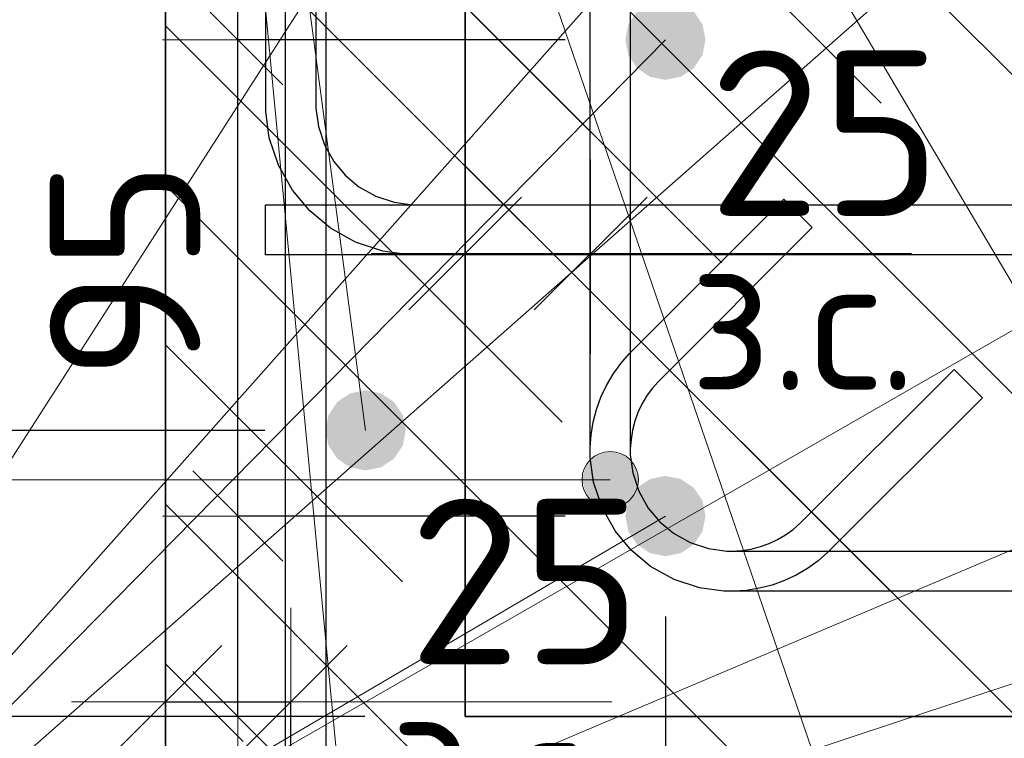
# Model space of a CAD drawing. Header units: metres. Extents: x -38 to 100, y -15 to 21.
# Tile 43 of 90: x 72.206 to 72.402, y 5.359 to 5.502. Entities that reach past the tile are written whole.
import ezdxf

# ---------------------------------------------------------------- set-up
doc = ezdxf.new("R2010")
doc.units = ezdxf.units.M
doc.header["$PDMODE"] = 65
for name, color, linetype, lineweight in [('XR$4$Арм.стержн. Хомут', 240, 'Continuous', 35), ('XR$4$Арм.стержн.горизонт. 1', 180, 'Continuous', 35), ('XR$4$Размерная линия (1)', 7, 'Continuous', 13), ('XR$4$Размерная линия_ общее', 7, 'Continuous', 13), ('XR$6$Арм. стержнями нижней зоны', 180, 'Continuous', 35), ('XR$6$Арм.стержн. Арматура края', 96, 'Continuous', 35), ('XR$6$Арм.стержн. Хомут', 240, 'Continuous', 35), ('XR$6$Арм.стержн.горизонт. 1', 180, 'Continuous', 35), ('XR$6$Размерная линия (1)', 7, 'Continuous', 13), ('XR$6$Размерная линия_ общее', 7, 'Continuous', 13)]:
    doc.layers.add(name, color=color, linetype=linetype, lineweight=lineweight)
doc.styles.add('ISOCPEUR', font='txt')
doc.dimstyles.new('DIMSTYLE_11', dxfattribs={"dimtxt": 0.033, "dimasz": 0.0375, "dimexe": 0, "dimexo": 0, "dimgap": 0.0165, "dimtad": 2, "dimdec": 0, "dimlfac": 1000, "dimrnd": 1, "dimzin": 12, "dimdsep": 46, "dimtxsty": 'ISOCPEUR', "dimblk1": 'ALL_ML_STRICH', "dimblk2": 'ALL_ML_STRICH', "dimsah": 1, "dimcen": 0, "dimclrd": 7, "dimclre": 256, "dimclrt": 7, "dimadec": 0, "dimazin": 0, "dimtfac": 1, "dimtdec": 0, "dimtix": 1, "dimtmove": 2, "dimatfit": 3, "dimfxl": 0, "dimtvp": 1.2, "dimtzin": 0, "dimlwd": 0, "dimlwe": -3, "dimarcsym": 0})
doc.dimstyles.new('DIMSTYLE_12', dxfattribs={"dimtxt": 0.03, "dimasz": 0.03, "dimexe": 0, "dimexo": 0, "dimgap": 0.015, "dimtad": 2, "dimdec": 0, "dimlfac": 1000, "dimrnd": 1, "dimzin": 12, "dimdsep": 46, "dimtxsty": 'ISOCPEUR', "dimblk1": 'ALL_ML_STRICH', "dimblk2": 'ALL_ML_STRICH', "dimsah": 1, "dimcen": 0, "dimclrd": 7, "dimclre": 256, "dimclrt": 7, "dimadec": 0, "dimazin": 0, "dimtfac": 1, "dimtdec": 0, "dimtix": 1, "dimtmove": 2, "dimatfit": 3, "dimfxl": 0, "dimtzin": 0, "dimlwd": 0, "dimlwe": -3, "dimarcsym": 0})
doc.dimstyles.new('DIMSTYLE_14', dxfattribs={"dimtxt": 0.03, "dimasz": 0.03, "dimexe": 0, "dimexo": 0, "dimgap": 0.015, "dimtad": 2, "dimdec": 0, "dimlfac": 1000, "dimrnd": 1, "dimzin": 12, "dimdsep": 46, "dimtxsty": 'ISOCPEUR', "dimblk1": 'ALL_ML_STRICH', "dimblk2": 'ALL_ML_STRICH', "dimsah": 1, "dimcen": 0, "dimclrd": 7, "dimclre": 256, "dimclrt": 7, "dimadec": 0, "dimazin": 0, "dimtfac": 1, "dimtdec": 0, "dimtix": 1, "dimtmove": 2, "dimatfit": 3, "dimfxl": 0, "dimtvp": 1.2, "dimtzin": 0, "dimlwd": 0, "dimlwe": -3, "dimarcsym": 0})
doc.dimstyles.new('DIMSTYLE_15', dxfattribs={"dimtxt": 0.03, "dimasz": 0.03, "dimexe": 0, "dimexo": 0, "dimgap": 0.015, "dimtad": 0, "dimdec": 0, "dimlfac": 1000, "dimrnd": 1, "dimzin": 12, "dimdsep": 46, "dimtxsty": 'ISOCPEUR', "dimblk1": 'ALL_ML_STRICH', "dimblk2": 'ALL_ML_STRICH', "dimsah": 1, "dimcen": 0, "dimclrd": 7, "dimclre": 256, "dimclrt": 7, "dimadec": 0, "dimazin": 0, "dimtfac": 1, "dimtdec": 0, "dimtix": 1, "dimtmove": 2, "dimatfit": 3, "dimfxl": 0, "dimtvp": 1.2, "dimtzin": 0, "dimlwd": 0, "dimlwe": -3, "dimarcsym": 0})
doc.dimstyles.new('DIMSTYLE_24', dxfattribs={"dimtxt": 0.03, "dimasz": 0.03, "dimexe": 0, "dimexo": 0, "dimgap": 0.015, "dimtad": 2, "dimdec": 0, "dimlfac": 1000, "dimrnd": 5, "dimzin": 12, "dimdsep": 46, "dimtxsty": 'ISOCPEUR', "dimblk1": 'ALL_ML_STRICH', "dimblk2": 'ALL_ML_STRICH', "dimsah": 1, "dimcen": 0, "dimclrd": 7, "dimclre": 256, "dimclrt": 7, "dimadec": 0, "dimazin": 0, "dimtfac": 1, "dimtdec": 0, "dimtix": 1, "dimtmove": 2, "dimatfit": 3, "dimfxl": 0, "dimtzin": 0, "dimlwd": 0, "dimlwe": -3, "dimarcsym": 0})
pattern_1 = [(135, (0, 0), (-0.031819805, -0.031819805), [0.4, -0.05, 0, -0.05]), (135, (-0.01591, -0.01591), (-0.031819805, -0.031819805), [0.8, -0.1, 0.1, -0.1])]

# ---------------------------------------------------------------- blocks, each defined once
blk = doc.blocks.new('ALL_ML_STRICH')
at = {"color": 0, "linetype": 'ByBlock', "lineweight": -2}
for p, q in [((0, -0.5), (0, 0.5)), ((-0.3, -0.3), (0.3, 0.3)), ((-1, 0), (0.5, 0))]:
    blk.add_line(p, q, dxfattribs=at)
blk = doc.blocks.new('*D77')
at = {"layer": 'DEFPOINTS', "color": 7, "linetype": 'Continuous', "lineweight": 13, "transparency": 33554687}
for p in [(72.29474, 5.66307), (72.1744, 5.36307), (72.2947, 5.36307)]:
    blk.add_point(p, dxfattribs=at)
at = {"layer": 'XR$4$Размерная линия (1)', "color": 9, "linetype": 'Continuous', "lineweight": -2, "true_color": 0xc7c7c7, "transparency": 33554687}
for p, q in [((72.27474, 5.66307), (72.1744, 5.66307)), ((72.2747, 5.36307), (72.1744, 5.36307))]:
    blk.add_line(p, q, dxfattribs=at)
at = {"layer": 'XR$4$Размерная линия (1)', "color": 7, "linetype": 'Continuous', "lineweight": -2, "transparency": 33554687}
blk.add_line((72.1744, 5.36307), (72.1744, 5.66307), dxfattribs=at)
at = {"layer": 'XR$4$Размерная линия (1)', "color": 7, "linetype": 'Continuous', "lineweight": 13, "transparency": 33554687, "xscale": 0.03, "yscale": 0.03, "zscale": 0.03}
for p, rotation in [((72.1744, 5.66307), 90), ((72.1744, 5.36307), 270)]:
    blk.add_blockref('ALL_ML_STRICH', p, dxfattribs=dict(at, rotation=rotation))
at = {"layer": 'XR$4$Размерная линия (1)', "color": 7, "linetype": 'Continuous', "lineweight": 13, "transparency": 33554687, "insert": (72.1519, 5.51457), "char_height": 0.03, "width": 0.09, "attachment_point": 5, "rotation": 90, "style": 'ISOCPEUR'}
blk.add_mtext('\\A1;{300}', dxfattribs=at)
blk = doc.blocks.new('*D78')
at = {"layer": 'DEFPOINTS', "color": 7, "linetype": 'Continuous', "lineweight": 13, "transparency": 33554687}
for p in [(72.29474, 5.36307), (72.5447, 5.36307), (72.29474, 5.22283)]:
    blk.add_point(p, dxfattribs=at)
at = {"layer": 'XR$4$Размерная линия (1)', "color": 9, "linetype": 'Continuous', "lineweight": -2, "true_color": 0xc7c7c7, "transparency": 33554687}
for p, q in [((72.29474, 5.34307), (72.29474, 5.22283)), ((72.5447, 5.34307), (72.5447, 5.22283))]:
    blk.add_line(p, q, dxfattribs=at)
at = {"layer": 'XR$4$Размерная линия (1)', "color": 7, "linetype": 'Continuous', "lineweight": -2, "transparency": 33554687}
blk.add_line((72.29474, 5.22283), (72.5447, 5.22283), dxfattribs=at)
at = {"layer": 'XR$4$Размерная линия (1)', "color": 7, "linetype": 'Continuous', "lineweight": 13, "transparency": 33554687, "xscale": 0.03, "yscale": 0.03, "zscale": 0.03, "rotation": 180}
blk.add_blockref('ALL_ML_STRICH', (72.29474, 5.22283), dxfattribs=at)
at = {"layer": 'XR$4$Размерная линия (1)', "color": 7, "linetype": 'Continuous', "lineweight": 13, "transparency": 33554687, "xscale": 0.03, "yscale": 0.03, "zscale": 0.03}
blk.add_blockref('ALL_ML_STRICH', (72.5447, 5.22283), dxfattribs=at)
at = {"layer": 'XR$4$Размерная линия (1)', "color": 7, "linetype": 'Continuous', "lineweight": 13, "transparency": 33554687, "insert": (72.42122, 5.24533), "char_height": 0.03, "width": 0.09, "attachment_point": 5, "style": 'ISOCPEUR'}
blk.add_mtext('\\A1;{250}', dxfattribs=at)
blk = doc.blocks.new('*D82')
at = {"layer": 'DEFPOINTS', "color": 7, "linetype": 'Continuous', "lineweight": 13, "transparency": 33554687}
for p in [(72.33466, 5.40307), (72.29474, 5.36307), (72.29474, 5.28783)]:
    blk.add_point(p, dxfattribs=at)
at = {"layer": 'XR$4$Размерная линия (1)', "color": 9, "linetype": 'Continuous', "lineweight": -2, "true_color": 0xc7c7c7, "transparency": 33554687}
for p, q in [((72.33466, 5.38307), (72.33466, 5.28783)), ((72.29474, 5.34307), (72.29474, 5.28783))]:
    blk.add_line(p, q, dxfattribs=at)
at = {"layer": 'XR$4$Размерная линия (1)', "color": 7, "linetype": 'Continuous', "lineweight": -2, "transparency": 33554687}
blk.add_line((72.29474, 5.28783), (72.33466, 5.28783), dxfattribs=at)
at = {"layer": 'XR$4$Размерная линия (1)', "color": 7, "linetype": 'Continuous', "lineweight": 13, "transparency": 33554687, "xscale": 0.03, "yscale": 0.03, "zscale": 0.03, "rotation": 180}
blk.add_blockref('ALL_ML_STRICH', (72.29474, 5.28783), dxfattribs=at)
at = {"layer": 'XR$4$Размерная линия (1)', "color": 7, "linetype": 'Continuous', "lineweight": 13, "transparency": 33554687, "xscale": 0.03, "yscale": 0.03, "zscale": 0.03}
blk.add_blockref('ALL_ML_STRICH', (72.33466, 5.28783), dxfattribs=at)
at = {"layer": 'XR$4$Размерная линия (1)', "color": 7, "linetype": 'Continuous', "lineweight": 13, "transparency": 33554687, "insert": (72.25144, 5.26076), "char_height": 0.03, "width": 0.06, "attachment_point": 5, "style": 'ISOCPEUR'}
blk.add_mtext('\\A1;{40}', dxfattribs=at)
blk = doc.blocks.new('*D83')
at = {"layer": 'DEFPOINTS', "color": 7, "linetype": 'Continuous', "lineweight": 13, "transparency": 33554687}
for p in [(72.33466, 5.40307), (72.41966, 5.40307), (72.33466, 5.28783)]:
    blk.add_point(p, dxfattribs=at)
at = {"layer": 'XR$4$Размерная линия (1)', "color": 9, "linetype": 'Continuous', "lineweight": -2, "true_color": 0xc7c7c7, "transparency": 33554687}
for p, q in [((72.33466, 5.38307), (72.33466, 5.28783)), ((72.41966, 5.38307), (72.41966, 5.28783))]:
    blk.add_line(p, q, dxfattribs=at)
at = {"layer": 'XR$4$Размерная линия (1)', "color": 7, "linetype": 'Continuous', "lineweight": -2, "transparency": 33554687}
blk.add_line((72.33466, 5.28783), (72.41966, 5.28783), dxfattribs=at)
at = {"layer": 'XR$4$Размерная линия (1)', "color": 7, "linetype": 'Continuous', "lineweight": 13, "transparency": 33554687, "xscale": 0.03, "yscale": 0.03, "zscale": 0.03, "rotation": 180}
blk.add_blockref('ALL_ML_STRICH', (72.33466, 5.28783), dxfattribs=at)
at = {"layer": 'XR$4$Размерная линия (1)', "color": 7, "linetype": 'Continuous', "lineweight": 13, "transparency": 33554687, "xscale": 0.03, "yscale": 0.03, "zscale": 0.03}
blk.add_blockref('ALL_ML_STRICH', (72.41966, 5.28783), dxfattribs=at)
at = {"layer": 'XR$4$Размерная линия (1)', "color": 7, "linetype": 'Continuous', "lineweight": 13, "transparency": 33554687, "insert": (72.37866, 5.31033), "char_height": 0.03, "width": 0.06, "attachment_point": 5, "style": 'ISOCPEUR'}
blk.add_mtext('\\A1;{85}', dxfattribs=at)
blk = doc.blocks.new('*D91')
at = {"layer": 'DEFPOINTS', "color": 7, "linetype": 'Continuous', "lineweight": 13, "transparency": 33554687}
for p in [(72.29474, 5.45544), (72.29474, 5.42045), (72.31974, 5.41545)]:
    blk.add_point(p, dxfattribs=at)
at = {"layer": 'XR$4$Размерная линия_ общее', "color": 253, "linetype": 'Continuous', "lineweight": -2, "true_color": 0xa0a0a0, "transparency": 33554687}
for p, q in [((72.29474, 5.44045), (72.29474, 5.45544)), ((72.31974, 5.43545), (72.31974, 5.45544))]:
    blk.add_line(p, q, dxfattribs=at)
at = {"layer": 'XR$4$Размерная линия_ общее', "color": 7, "linetype": 'Continuous', "lineweight": -2, "transparency": 33554687}
blk.add_line((72.29474, 5.45544), (72.31974, 5.45544), dxfattribs=at)
at = {"layer": 'XR$4$Размерная линия_ общее', "color": 7, "linetype": 'Continuous', "lineweight": 13, "transparency": 33554687, "xscale": 0.0375, "yscale": 0.0375, "zscale": 0.0375, "rotation": 180}
blk.add_blockref('ALL_ML_STRICH', (72.29474, 5.45544), dxfattribs=at)
at = {"layer": 'XR$4$Размерная линия_ общее', "color": 7, "linetype": 'Continuous', "lineweight": 13, "transparency": 33554687, "xscale": 0.0375, "yscale": 0.0375, "zscale": 0.0375}
blk.add_blockref('ALL_ML_STRICH', (72.31974, 5.45544), dxfattribs=at)
at = {"layer": 'XR$4$Размерная линия_ общее', "color": 7, "linetype": 'Continuous', "lineweight": 13, "transparency": 33554687, "insert": (72.36647, 5.47944), "char_height": 0.033, "width": 0.066, "attachment_point": 5, "style": 'ISOCPEUR'}
blk.add_mtext('\\A1;{25}', dxfattribs=at)
at = {"layer": 'XR$4$Размерная линия_ общее', "color": 7, "linetype": 'Continuous', "lineweight": 13, "transparency": 33554687, "insert": (72.33952, 5.45523), "char_height": 0.027, "width": 0.00135, "attachment_point": 1, "line_spacing_factor": 0.60241, "style": 'ISOCPEUR'}
blk.add_mtext('з.с.', dxfattribs=at)
blk = doc.blocks.new('*D152')
at = {"layer": 'DEFPOINTS', "color": 7, "linetype": 'Continuous', "lineweight": 13, "transparency": 33554687}
for p in [(72.33466, 5.40307), (72.2494, 5.36307), (72.2947, 5.36307)]:
    blk.add_point(p, dxfattribs=at)
at = {"layer": 'XR$4$Размерная линия (1)', "color": 9, "linetype": 'Continuous', "lineweight": -2, "true_color": 0xc7c7c7, "transparency": 33554687}
for p, q in [((72.31466, 5.40307), (72.2494, 5.40307)), ((72.2747, 5.36307), (72.2494, 5.36307))]:
    blk.add_line(p, q, dxfattribs=at)
at = {"layer": 'XR$4$Размерная линия (1)', "color": 7, "linetype": 'Continuous', "lineweight": -2, "transparency": 33554687}
blk.add_line((72.2494, 5.36307), (72.2494, 5.40307), dxfattribs=at)
at = {"layer": 'XR$4$Размерная линия (1)', "color": 7, "linetype": 'Continuous', "lineweight": 13, "transparency": 33554687, "xscale": 0.03, "yscale": 0.03, "zscale": 0.03}
for p, rotation in [((72.2494, 5.40307), 90), ((72.2494, 5.36307), 270)]:
    blk.add_blockref('ALL_ML_STRICH', p, dxfattribs=dict(at, rotation=rotation))
at = {"layer": 'XR$4$Размерная линия (1)', "color": 7, "linetype": 'Continuous', "lineweight": 13, "transparency": 33554687, "insert": (72.22732, 5.32133), "char_height": 0.03, "width": 0.06, "attachment_point": 5, "rotation": 90, "style": 'ISOCPEUR'}
blk.add_mtext('\\A1;{40}', dxfattribs=at)
blk = doc.blocks.new('*D153')
at = {"layer": 'DEFPOINTS', "color": 7, "linetype": 'Continuous', "lineweight": 13, "transparency": 33554687}
for p in [(72.33466, 5.49807), (72.2494, 5.40307), (72.33466, 5.40307)]:
    blk.add_point(p, dxfattribs=at)
at = {"layer": 'XR$4$Размерная линия (1)', "color": 9, "linetype": 'Continuous', "lineweight": -2, "true_color": 0xc7c7c7, "transparency": 33554687}
for p, q in [((72.31466, 5.49807), (72.2494, 5.49807)), ((72.31466, 5.40307), (72.2494, 5.40307))]:
    blk.add_line(p, q, dxfattribs=at)
at = {"layer": 'XR$4$Размерная линия (1)', "color": 7, "linetype": 'Continuous', "lineweight": -2, "transparency": 33554687}
blk.add_line((72.2494, 5.40307), (72.2494, 5.49807), dxfattribs=at)
at = {"layer": 'XR$4$Размерная линия (1)', "color": 7, "linetype": 'Continuous', "lineweight": 13, "transparency": 33554687, "xscale": 0.03, "yscale": 0.03, "zscale": 0.03}
for p, rotation in [((72.2494, 5.49807), 90), ((72.2494, 5.40307), 270)]:
    blk.add_blockref('ALL_ML_STRICH', p, dxfattribs=dict(at, rotation=rotation))
at = {"layer": 'XR$4$Размерная линия (1)', "color": 7, "linetype": 'Continuous', "lineweight": 13, "transparency": 33554687, "insert": (72.2269, 5.45207), "char_height": 0.03, "width": 0.06, "attachment_point": 5, "rotation": 90, "style": 'ISOCPEUR'}
blk.add_mtext('\\A1;{95}', dxfattribs=at)
blk = doc.blocks.new('*D154')
at = {"layer": 'DEFPOINTS', "color": 7, "linetype": 'Continuous', "lineweight": 13, "transparency": 33554687}
for p in [(72.3497, 5.61807), (72.2494, 5.49807), (72.33466, 5.49807)]:
    blk.add_point(p, dxfattribs=at)
at = {"layer": 'XR$4$Размерная линия (1)', "color": 9, "linetype": 'Continuous', "lineweight": -2, "true_color": 0xc7c7c7, "transparency": 33554687}
for p, q in [((72.3297, 5.61807), (72.2494, 5.61807)), ((72.31466, 5.49807), (72.2494, 5.49807))]:
    blk.add_line(p, q, dxfattribs=at)
at = {"layer": 'XR$4$Размерная линия (1)', "color": 7, "linetype": 'Continuous', "lineweight": -2, "transparency": 33554687}
blk.add_line((72.2494, 5.49807), (72.2494, 5.61807), dxfattribs=at)
at = {"layer": 'XR$4$Размерная линия (1)', "color": 7, "linetype": 'Continuous', "lineweight": 13, "transparency": 33554687, "xscale": 0.03, "yscale": 0.03, "zscale": 0.03}
for p, rotation in [((72.2494, 5.61807), 90), ((72.2494, 5.49807), 270)]:
    blk.add_blockref('ALL_ML_STRICH', p, dxfattribs=dict(at, rotation=rotation))
at = {"layer": 'XR$4$Размерная линия (1)', "color": 7, "linetype": 'Continuous', "lineweight": 13, "transparency": 33554687, "insert": (72.2269, 5.56257), "char_height": 0.03, "width": 0.09, "attachment_point": 5, "rotation": 90, "style": 'ISOCPEUR'}
blk.add_mtext('\\A1;{120}', dxfattribs=at)
blk = doc.blocks.new('*D461')
at = {"layer": 'DEFPOINTS', "color": 7, "linetype": 'Continuous', "lineweight": 13, "transparency": 33554687}
for p in [(72.23488, 5.61517), (72.10014, 5.25517), (72.23488, 5.25517)]:
    blk.add_point(p, dxfattribs=at)
at = {"layer": 'XR$6$Размерная линия (1)', "color": 9, "linetype": 'Continuous', "lineweight": -2, "true_color": 0xc7c7c7, "transparency": 33554687}
for p, q in [((72.21488, 5.61517), (72.10014, 5.61517)), ((72.21488, 5.25517), (72.10014, 5.25517))]:
    blk.add_line(p, q, dxfattribs=at)
at = {"layer": 'XR$6$Размерная линия (1)', "color": 7, "linetype": 'Continuous', "lineweight": -2, "transparency": 33554687}
blk.add_line((72.10014, 5.25517), (72.10014, 5.61517), dxfattribs=at)
at = {"layer": 'XR$6$Размерная линия (1)', "color": 7, "linetype": 'Continuous', "lineweight": 13, "transparency": 33554687, "xscale": 0.03, "yscale": 0.03, "zscale": 0.03}
for p, rotation in [((72.10014, 5.61517), 90), ((72.10014, 5.25517), 270)]:
    blk.add_blockref('ALL_ML_STRICH', p, dxfattribs=dict(at, rotation=rotation))
at = {"layer": 'XR$6$Размерная линия (1)', "color": 7, "linetype": 'Continuous', "lineweight": 13, "transparency": 33554687, "insert": (72.07764, 5.43667), "char_height": 0.03, "width": 0.09, "attachment_point": 5, "rotation": 90, "style": 'ISOCPEUR'}
blk.add_mtext('\\A1;{360}', dxfattribs=at)
blk = doc.blocks.new('*D463')
at = {"layer": 'DEFPOINTS', "color": 7, "linetype": 'Continuous', "lineweight": 13, "transparency": 33554687}
for p in [(72.27481, 5.42017), (72.18708, 5.29517), (72.27481, 5.29517)]:
    blk.add_point(p, dxfattribs=at)
at = {"layer": 'XR$6$Размерная линия (1)', "color": 9, "linetype": 'Continuous', "lineweight": -2, "true_color": 0xc7c7c7, "transparency": 33554687}
for p, q in [((72.25481, 5.42017), (72.18708, 5.42017)), ((72.25481, 5.29517), (72.18708, 5.29517))]:
    blk.add_line(p, q, dxfattribs=at)
at = {"layer": 'XR$6$Размерная линия (1)', "color": 7, "linetype": 'Continuous', "lineweight": -2, "transparency": 33554687}
blk.add_line((72.18708, 5.29517), (72.18708, 5.42017), dxfattribs=at)
at = {"layer": 'XR$6$Размерная линия (1)', "color": 7, "linetype": 'Continuous', "lineweight": 13, "transparency": 33554687, "xscale": 0.03, "yscale": 0.03, "zscale": 0.03}
for p, rotation in [((72.18708, 5.42017), 90), ((72.18708, 5.29517), 270)]:
    blk.add_blockref('ALL_ML_STRICH', p, dxfattribs=dict(at, rotation=rotation))
at = {"layer": 'XR$6$Размерная линия (1)', "color": 7, "linetype": 'Continuous', "lineweight": 13, "transparency": 33554687, "insert": (72.16458, 5.36217), "char_height": 0.03, "width": 0.09, "attachment_point": 5, "rotation": 90, "style": 'ISOCPEUR'}
blk.add_mtext('\\A1;{125}', dxfattribs=at)
blk = doc.blocks.new('*D464')
at = {"layer": 'DEFPOINTS', "color": 7, "linetype": 'Continuous', "lineweight": 13, "transparency": 33554687}
for p in [(72.27492, 5.57017), (72.18708, 5.42017), (72.27481, 5.42017)]:
    blk.add_point(p, dxfattribs=at)
at = {"layer": 'XR$6$Размерная линия (1)', "color": 9, "linetype": 'Continuous', "lineweight": -2, "true_color": 0xc7c7c7, "transparency": 33554687}
for p, q in [((72.25492, 5.57017), (72.18708, 5.57017)), ((72.25481, 5.42017), (72.18708, 5.42017))]:
    blk.add_line(p, q, dxfattribs=at)
at = {"layer": 'XR$6$Размерная линия (1)', "color": 7, "linetype": 'Continuous', "lineweight": -2, "transparency": 33554687}
blk.add_line((72.18708, 5.42017), (72.18708, 5.57017), dxfattribs=at)
at = {"layer": 'XR$6$Размерная линия (1)', "color": 7, "linetype": 'Continuous', "lineweight": 13, "transparency": 33554687, "xscale": 0.03, "yscale": 0.03, "zscale": 0.03}
for p, rotation in [((72.18708, 5.57017), 90), ((72.18708, 5.42017), 270)]:
    blk.add_blockref('ALL_ML_STRICH', p, dxfattribs=dict(at, rotation=rotation))
at = {"layer": 'XR$6$Размерная линия (1)', "color": 7, "linetype": 'Continuous', "lineweight": 13, "transparency": 33554687, "insert": (72.16458, 5.49967), "char_height": 0.03, "width": 0.09, "attachment_point": 5, "rotation": 90, "style": 'ISOCPEUR'}
blk.add_mtext('\\A1;{150}', dxfattribs=at)
blk = doc.blocks.new('*D466')
at = {"layer": 'DEFPOINTS', "color": 7, "linetype": 'Continuous', "lineweight": 13, "transparency": 33554687}
for p in [(72.23496, 5.36602), (72.23496, 5.33103), (72.25996, 5.32603)]:
    blk.add_point(p, dxfattribs=at)
at = {"layer": 'XR$6$Размерная линия_ общее', "color": 253, "linetype": 'Continuous', "lineweight": -2, "true_color": 0xa0a0a0, "transparency": 33554687}
for p, q in [((72.23496, 5.35103), (72.23496, 5.36602)), ((72.25996, 5.34603), (72.25996, 5.36602))]:
    blk.add_line(p, q, dxfattribs=at)
at = {"layer": 'XR$6$Размерная линия_ общее', "color": 7, "linetype": 'Continuous', "lineweight": -2, "transparency": 33554687}
blk.add_line((72.23496, 5.36602), (72.25996, 5.36602), dxfattribs=at)
at = {"layer": 'XR$6$Размерная линия_ общее', "color": 7, "linetype": 'Continuous', "lineweight": 13, "transparency": 33554687, "xscale": 0.0375, "yscale": 0.0375, "zscale": 0.0375, "rotation": 180}
blk.add_blockref('ALL_ML_STRICH', (72.23496, 5.36602), dxfattribs=at)
at = {"layer": 'XR$6$Размерная линия_ общее', "color": 7, "linetype": 'Continuous', "lineweight": 13, "transparency": 33554687, "xscale": 0.0375, "yscale": 0.0375, "zscale": 0.0375}
blk.add_blockref('ALL_ML_STRICH', (72.25996, 5.36602), dxfattribs=at)
at = {"layer": 'XR$6$Размерная линия_ общее', "color": 7, "linetype": 'Continuous', "lineweight": 13, "transparency": 33554687, "insert": (72.30669, 5.39002), "char_height": 0.033, "width": 0.066, "attachment_point": 5, "style": 'ISOCPEUR'}
blk.add_mtext('\\A1;{25}', dxfattribs=at)
at = {"layer": 'XR$6$Размерная линия_ общее', "color": 7, "linetype": 'Continuous', "lineweight": 13, "transparency": 33554687, "insert": (72.27974, 5.36581), "char_height": 0.027, "width": 0.00135, "attachment_point": 1, "line_spacing_factor": 0.60241, "style": 'ISOCPEUR'}
blk.add_mtext('з.с.', dxfattribs=at)

msp = doc.modelspace()

# ---------------------------------------------------------------- hatches: boundary and pattern name
at = {"linetype": 'Continuous', "lineweight": 25, "transparency": 33554687}
h = msp.add_hatch(dxfattribs=at)
h.set_pattern_fill('__________540', scale=0.015, style=0, pattern_type=2)
h.set_pattern_definition(pattern_1)
h.paths.add_polyline_path([(72.5447, 5.66307), (72.2947, 5.66307), (72.2947, 5.36307), (72.5447, 5.36307)], flags=0)
at = {"linetype": 'Continuous', "lineweight": 13, "transparency": 33554687}
h = msp.add_hatch(dxfattribs=at)
h.set_pattern_fill('__________540', scale=0.015, style=0, pattern_type=2)
h.set_pattern_definition(pattern_1)
h.paths.add_polyline_path([(72.23496, 5.61517), (72.23496, 5.41517), (72.83857, 5.41517), (72.83857, 5.61517)], flags=0)
h = msp.add_hatch(dxfattribs=at)
h.set_pattern_fill('__________540', scale=0.015, style=0, pattern_type=2)
h.set_pattern_definition(pattern_1)
h.paths.add_polyline_path([(72.53496, 5.41517), (72.23496, 5.41517), (72.23496, 5.25517), (72.53496, 5.25517)], flags=0)
at = {"layer": 'XR$4$Арм.стержн. Хомут', "linetype": 'Continuous', "lineweight": 13, "transparency": 33554687}
for points in [[(72.31883, 5.41314), (72.32085, 5.40549), (72.32085, 5.41517)], [(72.32085, 5.41517), (72.32366, 5.40471), (72.32366, 5.41596)], [(72.32085, 5.41517), (72.32085, 5.40549), (72.32366, 5.40471)], [(72.32366, 5.41596), (72.32366, 5.40471), (72.32648, 5.40549)], [(72.32366, 5.41596), (72.32648, 5.40549), (72.32648, 5.41517)], [(72.32648, 5.41517), (72.32648, 5.40549), (72.3285, 5.40752)], [(72.32648, 5.41517), (72.3285, 5.40752), (72.3285, 5.41314)], [(72.31883, 5.40752), (72.31883, 5.41314), (72.31804, 5.41033)], [(72.31883, 5.41314), (72.31883, 5.40752), (72.32085, 5.40549)], [(72.3285, 5.41314), (72.3285, 5.40752), (72.32929, 5.41033)]]:
    msp.add_hatch(color=7, dxfattribs=at).paths.add_polyline_path(points)
at = {"layer": 'XR$4$Арм.стержн.горизонт. 1', "linetype": 'Continuous', "lineweight": 50, "transparency": 33554687}
for points in [[(72.34266, 5.49807), (72.34206, 5.50113), (72.34032, 5.50372), (72.33773, 5.50546), (72.33466, 5.50607), (72.3316, 5.50546), (72.32901, 5.50372), (72.32727, 5.50113), (72.32666, 5.49807), (72.32727, 5.49501), (72.32901, 5.49241), (72.3316, 5.49068), (72.33466, 5.49007), (72.33773, 5.49068), (72.34032, 5.49241), (72.34206, 5.49501)], [(72.34266, 5.40307), (72.34206, 5.40613), (72.34032, 5.40872), (72.33773, 5.41046), (72.33466, 5.41107), (72.3316, 5.41046), (72.32901, 5.40872), (72.32727, 5.40613), (72.32666, 5.40307), (72.32727, 5.40001), (72.32901, 5.39741), (72.3316, 5.39568), (72.33466, 5.39507), (72.33773, 5.39568), (72.34032, 5.39741), (72.34206, 5.40001)]]:
    msp.add_hatch(color=7, dxfattribs=at).paths.add_polyline_path(points)
at = {"layer": 'XR$6$Арм.стержн.горизонт. 1', "linetype": 'Continuous', "lineweight": 50, "transparency": 33554687}
msp.add_hatch(color=7, dxfattribs=at).paths.add_polyline_path([(72.28289, 5.42017), (72.28228, 5.42323), (72.28054, 5.42583), (72.27795, 5.42756), (72.27489, 5.42817), (72.27182, 5.42756), (72.26923, 5.42583), (72.26749, 5.42323), (72.26689, 5.42017), (72.26749, 5.41711), (72.26923, 5.41452), (72.27182, 5.41278), (72.27489, 5.41217), (72.27795, 5.41278), (72.28054, 5.41452), (72.28228, 5.41711)])

# ---------------------------------------------------------------- linework, layer by layer
at = {"color": 7, "linetype": 'Continuous', "lineweight": 35, "transparency": 33554687}
for p, q in [((72.2947, 5.66307), (72.2947, 5.36307)), ((72.23496, 5.61517), (72.23496, 5.41517)), ((72.23496, 5.41517), (72.23496, 5.25517)), ((72.2947, 5.36307), (72.5447, 5.36307))]:
    msp.add_line(p, q, dxfattribs=at)
at = {"color": 7, "linetype": 'Continuous', "lineweight": 13, "transparency": 33554687}
for p, q in [((72.31974, 5.45544), (72.38374, 5.45544)), ((72.25996, 5.36602), (72.32396, 5.36602))]:
    msp.add_line(p, q, dxfattribs=at)
at = {"layer": 'XR$4$Арм.стержн. Хомут', "color": 7, "linetype": 'Continuous', "lineweight": 13, "transparency": 33554687}
for p, q in [((72.32366, 5.41596), (72.32366, 5.41596)), ((72.16914, 5.41033), (72.32366, 5.41033)), ((72.31804, 5.41033), (72.31804, 5.41033)), ((72.32929, 5.41033), (72.32929, 5.41033)), ((72.32366, 5.40471), (72.32366, 5.40471))]:
    msp.add_line(p, q, dxfattribs=at)
at = {"layer": 'XR$4$Арм.стержн. Хомут', "color": 40, "linetype": 'Continuous', "lineweight": 25, "transparency": 33554687}
for points in [[(72.32766, 5.60684), (72.32766, 5.4153), (72.32817, 5.41168), (72.32937, 5.40802), (72.33125, 5.40467), (72.33353, 5.40194), (72.33626, 5.39966), (72.33962, 5.39778), (72.34328, 5.39657), (72.3469, 5.39607), (72.34805, 5.39607), (72.34993, 5.3962), (72.35178, 5.3965), (72.35359, 5.39697), (72.35532, 5.39759), (72.35698, 5.39837), (72.35859, 5.39932), (72.36011, 5.40042), (72.36154, 5.40165), (72.39221, 5.43233), (72.39787, 5.42667), (72.36699, 5.3958), (72.36509, 5.39414), (72.36297, 5.39261), (72.36071, 5.39129), (72.35838, 5.39019), (72.35596, 5.38932), (72.35343, 5.38866), (72.35085, 5.38824), (72.34833, 5.38807), (72.34634, 5.38807), (72.34146, 5.38875), (72.33638, 5.39042), (72.3317, 5.39304), (72.32785, 5.39626), (72.32464, 5.40011), (72.32202, 5.40478), (72.32034, 5.40986), (72.31966, 5.41474), (72.31966, 5.60739)], [(72.32766, 5.60684), (72.32766, 5.4153), (72.32817, 5.41168), (72.32937, 5.40802), (72.33125, 5.40467), (72.33353, 5.40194), (72.33626, 5.39966), (72.33962, 5.39778), (72.34328, 5.39657), (72.3469, 5.39607), (72.34805, 5.39607), (72.34993, 5.3962), (72.35178, 5.3965), (72.35359, 5.39697), (72.35532, 5.39759), (72.35698, 5.39837), (72.35859, 5.39932), (72.36011, 5.40042), (72.36154, 5.40165), (72.39221, 5.43233), (72.39787, 5.42667), (72.36699, 5.3958), (72.36509, 5.39414), (72.36297, 5.39261), (72.36071, 5.39129), (72.35838, 5.39019), (72.35596, 5.38932), (72.35343, 5.38866), (72.35085, 5.38824), (72.34833, 5.38807), (72.34634, 5.38807), (72.34146, 5.38875), (72.33638, 5.39042), (72.3317, 5.39304), (72.32785, 5.39626), (72.32464, 5.40011), (72.32202, 5.40478), (72.32034, 5.40986), (72.31966, 5.41474), (72.31966, 5.60739)], [(72.32766, 5.60684), (72.32766, 5.4153), (72.32817, 5.41168), (72.32937, 5.40802), (72.33125, 5.40467), (72.33353, 5.40194), (72.33626, 5.39966), (72.33962, 5.39778), (72.34328, 5.39657), (72.3469, 5.39607), (72.34805, 5.39607), (72.34993, 5.3962), (72.35178, 5.3965), (72.35359, 5.39697), (72.35532, 5.39759), (72.35698, 5.39837), (72.35859, 5.39932), (72.36011, 5.40042), (72.36154, 5.40165), (72.39221, 5.43233), (72.39787, 5.42667), (72.36699, 5.3958), (72.36509, 5.39414), (72.36297, 5.39261), (72.36071, 5.39129), (72.35838, 5.39019), (72.35596, 5.38932), (72.35343, 5.38866), (72.35085, 5.38824), (72.34833, 5.38807), (72.34634, 5.38807), (72.34146, 5.38875), (72.33638, 5.39042), (72.3317, 5.39304), (72.32785, 5.39626), (72.32464, 5.40011), (72.32202, 5.40478), (72.32034, 5.40986), (72.31966, 5.41474), (72.31966, 5.60739)], [(72.49303, 5.38807), (72.34634, 5.38807), (72.34146, 5.38875), (72.33638, 5.39042), (72.3317, 5.39304), (72.32785, 5.39626), (72.32464, 5.40011), (72.32202, 5.40478), (72.32034, 5.40986), (72.31966, 5.41474), (72.31966, 5.41673), (72.31984, 5.41925), (72.32026, 5.42183), (72.32092, 5.42436), (72.32179, 5.42678), (72.32289, 5.42911), (72.32421, 5.43137), (72.32574, 5.43349), (72.3274, 5.4354), (72.35827, 5.46627), (72.36393, 5.46061)], [(72.49303, 5.38807), (72.34634, 5.38807), (72.34146, 5.38875), (72.33638, 5.39042), (72.3317, 5.39304), (72.32785, 5.39626), (72.32464, 5.40011), (72.32202, 5.40478), (72.32034, 5.40986), (72.31966, 5.41474), (72.31966, 5.41673), (72.31984, 5.41925), (72.32026, 5.42183), (72.32092, 5.42436), (72.32179, 5.42678), (72.32289, 5.42911), (72.32421, 5.43137), (72.32574, 5.43349), (72.3274, 5.4354), (72.35827, 5.46627), (72.36393, 5.46061)], [(72.49303, 5.38807), (72.34634, 5.38807), (72.34146, 5.38875), (72.33638, 5.39042), (72.3317, 5.39304), (72.32785, 5.39626), (72.32464, 5.40011), (72.32202, 5.40478), (72.32034, 5.40986), (72.31966, 5.41474), (72.31966, 5.41673), (72.31984, 5.41925), (72.32026, 5.42183), (72.32092, 5.42436), (72.32179, 5.42678), (72.32289, 5.42911), (72.32421, 5.43137), (72.32574, 5.43349), (72.3274, 5.4354), (72.35827, 5.46627), (72.36393, 5.46061)], [(72.36393, 5.46061), (72.33325, 5.42994), (72.33202, 5.42852), (72.33092, 5.42699), (72.32997, 5.42538), (72.32919, 5.42372), (72.32857, 5.42199), (72.3281, 5.42018), (72.3278, 5.41833), (72.32766, 5.41645), (72.32766, 5.4153), (72.32817, 5.41168), (72.32937, 5.40802), (72.33125, 5.40467), (72.33353, 5.40194), (72.33626, 5.39966), (72.33962, 5.39778), (72.34328, 5.39657), (72.3469, 5.39607), (72.49247, 5.39607)], [(72.36393, 5.46061), (72.33325, 5.42994), (72.33202, 5.42852), (72.33092, 5.42699), (72.32997, 5.42538), (72.32919, 5.42372), (72.32857, 5.42199), (72.3281, 5.42018), (72.3278, 5.41833), (72.32766, 5.41645), (72.32766, 5.4153), (72.32817, 5.41168), (72.32937, 5.40802), (72.33125, 5.40467), (72.33353, 5.40194), (72.33626, 5.39966), (72.33962, 5.39778), (72.34328, 5.39657), (72.3469, 5.39607), (72.49247, 5.39607)], [(72.36393, 5.46061), (72.33325, 5.42994), (72.33202, 5.42852), (72.33092, 5.42699), (72.32997, 5.42538), (72.32919, 5.42372), (72.32857, 5.42199), (72.3281, 5.42018), (72.3278, 5.41833), (72.32766, 5.41645), (72.32766, 5.4153), (72.32817, 5.41168), (72.32937, 5.40802), (72.33125, 5.40467), (72.33353, 5.40194), (72.33626, 5.39966), (72.33962, 5.39778), (72.34328, 5.39657), (72.3469, 5.39607), (72.49247, 5.39607)]]:
    msp.add_lwpolyline(points, dxfattribs=at)
at = {"layer": 'XR$4$Арм.стержн. Хомут', "color": 7, "linetype": 'Continuous', "lineweight": 13, "transparency": 33554687}
msp.add_circle((72.32366, 5.41033), 0.00563, dxfattribs=at)
at = {"layer": 'XR$4$Арм.стержн.горизонт. 1', "color": 7, "linetype": 'Continuous', "lineweight": 13, "transparency": 33554687}
for q in [(72.3347, 5.61807), (72.41963, 5.61807), (72.5047, 5.61807), (72.50474, 5.49807), (72.33466, 5.49807), (72.33466, 5.40307), (72.41966, 5.40307), (72.50474, 5.40307)]:
    msp.add_line((72.11391, 5.27357), q, dxfattribs=at)
at = {"layer": 'XR$6$Арм. стержнями нижней зоны', "color": 4, "linetype": 'Continuous', "lineweight": 25, "transparency": 33554687}
for points in [[(72.25493, 5.46517), (72.84357, 5.46517), (72.84357, 5.45517), (72.25493, 5.45517), (72.25493, 5.46517)], [(72.25494, 5.46517), (72.84357, 5.46517), (72.84357, 5.45517), (72.25494, 5.45517), (72.25494, 5.46517)]]:
    msp.add_lwpolyline(points, dxfattribs=at)
at = {"layer": 'XR$6$Арм.стержн. Арматура края', "color": 4, "linetype": 'Continuous', "lineweight": 25, "transparency": 33554687}
for points in [[(72.75496, 5.45517), (72.28352, 5.45517), (72.27831, 5.4559), (72.27287, 5.45769), (72.26786, 5.4605), (72.26373, 5.46395), (72.26028, 5.46807), (72.25748, 5.47308), (72.25568, 5.47852), (72.25496, 5.48374), (72.25496, 5.56061), (72.25568, 5.56582), (72.25748, 5.57126), (72.26028, 5.57627), (72.26373, 5.5804), (72.26786, 5.58385), (72.27287, 5.58665), (72.27831, 5.58845), (72.28352, 5.58917), (72.75496, 5.58917)], [(72.75496, 5.45517), (72.28352, 5.45517), (72.27831, 5.4559), (72.27287, 5.45769), (72.26786, 5.4605), (72.26373, 5.46395), (72.26028, 5.46807), (72.25748, 5.47308), (72.25568, 5.47852), (72.25496, 5.48374), (72.25496, 5.56061), (72.25568, 5.56582), (72.25748, 5.57126), (72.26028, 5.57627), (72.26373, 5.5804), (72.26786, 5.58385), (72.27287, 5.58665), (72.27831, 5.58845), (72.28352, 5.58917), (72.75496, 5.58917)], [(72.75496, 5.57917), (72.28421, 5.57917), (72.28058, 5.57867), (72.27691, 5.57746), (72.27355, 5.57558), (72.27083, 5.5733), (72.26855, 5.57057), (72.26667, 5.56722), (72.26546, 5.56355), (72.26496, 5.55992), (72.26496, 5.48443), (72.26546, 5.4808), (72.26667, 5.47713), (72.26855, 5.47377), (72.27083, 5.47105), (72.27355, 5.46877), (72.27691, 5.46689), (72.28058, 5.46568), (72.28421, 5.46517), (72.75496, 5.46517)], [(72.75496, 5.57917), (72.28421, 5.57917), (72.28058, 5.57867), (72.27691, 5.57746), (72.27355, 5.57558), (72.27083, 5.5733), (72.26855, 5.57057), (72.26667, 5.56722), (72.26546, 5.56355), (72.26496, 5.55992), (72.26496, 5.48443), (72.26546, 5.4808), (72.26667, 5.47713), (72.26855, 5.47377), (72.27083, 5.47105), (72.27355, 5.46877), (72.27691, 5.46689), (72.28058, 5.46568), (72.28421, 5.46517), (72.75496, 5.46517)]]:
    msp.add_lwpolyline(points, dxfattribs=at)
at = {"layer": 'XR$6$Арм.стержн. Хомут', "color": 40, "linetype": 'Continuous', "lineweight": 25, "transparency": 33554687}
for points in [[(72.48428, 5.27917), (72.2856, 5.27917), (72.28072, 5.27985), (72.27564, 5.28153), (72.27096, 5.28415), (72.26711, 5.28736), (72.2639, 5.29121), (72.26128, 5.29589), (72.2596, 5.30097), (72.25892, 5.30585), (72.25892, 5.5615), (72.2596, 5.56638), (72.26128, 5.57146), (72.2639, 5.57613), (72.26711, 5.57998), (72.27096, 5.5832), (72.27564, 5.58582), (72.28072, 5.58749), (72.2856, 5.58817), (72.48428, 5.58817)], [(72.48428, 5.27917), (72.2856, 5.27917), (72.28072, 5.27985), (72.27564, 5.28153), (72.27096, 5.28415), (72.26711, 5.28736), (72.2639, 5.29121), (72.26128, 5.29589), (72.2596, 5.30097), (72.25892, 5.30585), (72.25892, 5.5615), (72.2596, 5.56638), (72.26128, 5.57146), (72.2639, 5.57613), (72.26711, 5.57998), (72.27096, 5.5832), (72.27564, 5.58582), (72.28072, 5.58749), (72.2856, 5.58817), (72.48428, 5.58817)], [(72.48373, 5.58017), (72.28615, 5.58017), (72.28254, 5.57967), (72.27888, 5.57846), (72.27552, 5.57658), (72.27279, 5.5743), (72.27051, 5.57157), (72.26863, 5.56822), (72.26743, 5.56456), (72.26692, 5.56094), (72.26692, 5.3064), (72.26743, 5.30279), (72.26863, 5.29913), (72.27051, 5.29577), (72.27279, 5.29304), (72.27552, 5.29076), (72.27888, 5.28888), (72.28254, 5.28768), (72.28615, 5.28717), (72.48373, 5.28717)], [(72.48373, 5.58017), (72.28615, 5.58017), (72.28254, 5.57967), (72.27888, 5.57846), (72.27552, 5.57658), (72.27279, 5.5743), (72.27051, 5.57157), (72.26863, 5.56822), (72.26743, 5.56456), (72.26692, 5.56094), (72.26692, 5.3064), (72.26743, 5.30279), (72.26863, 5.29913), (72.27051, 5.29577), (72.27279, 5.29304), (72.27552, 5.29076), (72.27888, 5.28888), (72.28254, 5.28768), (72.28615, 5.28717), (72.48373, 5.28717)]]:
    msp.add_lwpolyline(points, dxfattribs=at)
at = {"layer": 'XR$6$Арм.стержн.горизонт. 1', "color": 7, "linetype": 'Continuous', "lineweight": 13, "transparency": 33554687}
for q in [(72.38489, 5.29517), (72.27489, 5.29517), (72.49496, 5.29517), (72.27489, 5.42017)]:
    msp.add_line((72.23244, 5.73948), q, dxfattribs=at)

# ---------------------------------------------------------------- dimensions: what is measured, and where the dimension line sits
at = {"layer": 'XR$4$Размерная линия (1)', "color": 7, "linetype": 'Continuous', "lineweight": 13, "transparency": 33554687}
for base, p1, p2, dimstyle, picture, middle in [((72.1744, 5.66307), (72.2747, 5.36307), (72.27474, 5.66307), 'DIMSTYLE_12', '*D77', (72.1519, 5.51457)), ((72.2494, 5.61807), (72.31466, 5.49807), (72.3297, 5.61807), 'DIMSTYLE_12', '*D154', (72.2269, 5.56257)), ((72.2494, 5.49807), (72.31466, 5.40307), (72.31466, 5.49807), 'DIMSTYLE_12', '*D153', (72.2269, 5.45207)), ((72.2494, 5.40307), (72.2747, 5.36307), (72.31466, 5.40307), 'DIMSTYLE_14', '*D152', (72.22732, 5.32133))]:
    dim = msp.add_linear_dim(base=base, p1=p1, p2=p2, angle=90, dimstyle=dimstyle, override={"dimpost": '<>', "dimclrd": 7, "dimclre": 9, "dimclrt": 7, "dimlwd": 0, "dimlwe": 65533}, dxfattribs=at)
    dim.commit()
    dim.dimension.update_dxf_attribs({"geometry": picture, "text_midpoint": middle, "dimtype": 160})
for base, p1, p2, dimstyle, picture, middle in [((72.33466, 5.28783), (72.29474, 5.34307), (72.33466, 5.38307), 'DIMSTYLE_15', '*D82', (72.25144, 5.26076)), ((72.41966, 5.28783), (72.33466, 5.38307), (72.41966, 5.38307), 'DIMSTYLE_12', '*D83', (72.37866, 5.31033)), ((72.5447, 5.22283), (72.29474, 5.34307), (72.5447, 5.34307), 'DIMSTYLE_12', '*D78', (72.42122, 5.24533))]:
    dim = msp.add_linear_dim(base=base, p1=p1, p2=p2, dimstyle=dimstyle, override={"dimpost": '<>', "dimclrd": 7, "dimclre": 9, "dimclrt": 7, "dimlwd": 0, "dimlwe": 65533}, dxfattribs=at)
    dim.commit()
    dim.dimension.update_dxf_attribs({"geometry": picture, "text_midpoint": middle, "dimtype": 160})
at = {"layer": 'XR$4$Размерная линия_ общее', "color": 7, "linetype": 'Continuous', "lineweight": 13, "transparency": 33554687}
dim = msp.add_linear_dim(base=(72.31974, 5.45544), p1=(72.29474, 5.44045), p2=(72.31974, 5.43545), text='<>\\Xз.с.', dimstyle='DIMSTYLE_11', override={"dimpost": '<>', "dimclrd": 7, "dimclre": 253, "dimclrt": 7, "dimlwd": 0, "dimlwe": 65533}, dxfattribs=at)
dim.commit()
dim.dimension.update_dxf_attribs({"geometry": '*D91', "text_midpoint": (72.36647, 5.47944), "dimtype": 160})
at = {"layer": 'XR$6$Размерная линия (1)', "color": 7, "linetype": 'Continuous', "lineweight": 13, "transparency": 33554687}
for base, p1, p2, picture, middle in [((72.10014, 5.61517), (72.21488, 5.25517), (72.21488, 5.61517), '*D461', (72.07764, 5.43667)), ((72.18708, 5.57017), (72.25481, 5.42017), (72.25492, 5.57017), '*D464', (72.16458, 5.49967)), ((72.18708, 5.42017), (72.25481, 5.29517), (72.25481, 5.42017), '*D463', (72.16458, 5.36217))]:
    dim = msp.add_linear_dim(base=base, p1=p1, p2=p2, angle=90, dimstyle='DIMSTYLE_24', override={"dimpost": '<>', "dimclrd": 7, "dimclre": 9, "dimclrt": 7, "dimlwd": 0, "dimlwe": 65533}, dxfattribs=at)
    dim.commit()
    dim.dimension.update_dxf_attribs({"geometry": picture, "text_midpoint": middle, "dimtype": 160})
at = {"layer": 'XR$6$Размерная линия_ общее', "color": 7, "linetype": 'Continuous', "lineweight": 13, "transparency": 33554687}
dim = msp.add_linear_dim(base=(72.25996, 5.36602), p1=(72.23496, 5.35103), p2=(72.25996, 5.34603), text='<>\\Xз.с.', dimstyle='DIMSTYLE_11', override={"dimpost": '<>', "dimclrd": 7, "dimclre": 253, "dimclrt": 7, "dimlwd": 0, "dimlwe": 65533}, dxfattribs=at)
dim.commit()
dim.dimension.update_dxf_attribs({"geometry": '*D466', "text_midpoint": (72.30669, 5.39002), "dimtype": 160})

doc.saveas('drawing.dxf')
